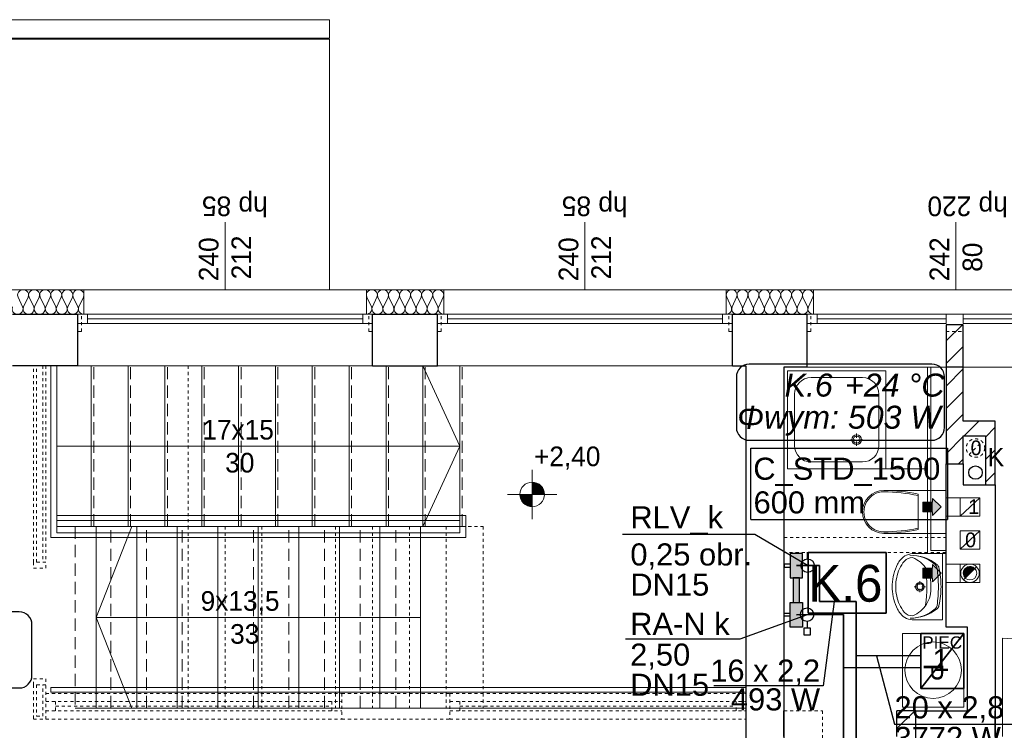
# Model space of a CAD drawing. Extents: x -220425 to -93252, y -20065 to 80294.
# Tile 60 of 103: x -175805 to -167788, y 39255 to 45045. Entities that reach past the tile are written whole.
import ezdxf
from ezdxf.lldxf.tags import DXFTag

# ---------------------------------------------------------------- set-up
doc = ezdxf.new("R2010")
doc.units = 0
doc.header["$MEASUREMENT"] = 0
doc.linetypes.add('Hidden Line', pattern=[50, 25, -25])
doc.linetypes.add('Krawędzie ukryte', pattern=[150, 100, -50])
for name, color, linetype, lineweight in [('#rzędne ks w płycie', 1, 'Continuous', 5), ('ARCH dach_Nr_Pióra__46', 5, 'Continuous', 13), ('Arch IS_Nr_Pióra__52', 34, 'Continuous', 25), ('Arch kominy_Nr_Pióra__1', 7, 'Continuous', 25), ('Arch kominy_Nr_Pióra__10', 134, 'Continuous', 18), ('Arch kominy_Nr_Pióra__21', 7, 'Continuous', 9), ('Arch opisy_Nr_Pióra__21', 7, 'Continuous', 9), ('Arch wyburzenia_Nr_Pióra__46', 5, 'Continuous', 13), ('arch wypelnienia_Nr_Pióra__21', 7, 'Continuous', 9), ('Arch wyposazenie_Nr_Pióra__26', 5, 'Continuous', 35), ('Arch ściany nośne_Nr_Pióra__21', 7, 'Continuous', 9), ('Arch ściany nośne_Nr_Pióra__27', 7, 'Continuous', 30), ('Drzwi ArchiCAD_Nr_Pióra__5', 7, 'Continuous', 13), ('INWENT OPISY_Nr_Pióra__52', 34, 'Continuous', 25), ('INWENT RZĘDNE_Nr_Pióra__21', 7, 'Continuous', 9), ('INWENT. DRZWI_Nr_Pióra__101', 8, 'Continuous', 13), ('INWENT. OKNA_Nr_Pióra__101', 8, 'Continuous', 13), ('INWENT.ŚCIANY_Nr_Pióra__1', 7, 'Continuous', 25), ('INWENT.ŚCIANY_Nr_Pióra__101', 8, 'Continuous', 13), ('IS_Powrót', 5, 'DASH', 35), ('IS_Zasilanie', 1, 'SOLID', 35), ('Istniejące kominy_Nr_Pióra__5', 7, 'Continuous', 13), ('Istniejące schody_Nr_Pióra__21', 7, 'Continuous', 9), ('Istniejące schody_Nr_Pióra__5', 7, 'Continuous', 13), ('Istniejące stropy_Nr_Pióra__5', 7, 'Continuous', 13), ('PODKŁAD', 252, 'Continuous', 35)]:
    doc.layers.add(name, color=color, linetype=linetype, lineweight=lineweight)
for name, color, linetype, lineweight, true_color in [('Arch balustrady_Nr_Pióra__3', 7, 'Continuous', 18, 0xff6600), ('Arch obudowy GK_Nr_Pióra__9', 7, 'Continuous', 13, 0x3dad99), ('Arch ocieplenie_Nr_Pióra__22', 7, 'Continuous', 9, 0x7f7f7f), ('Arch odwodniene_Nr_Pióra__25', 7, 'Continuous', 13, 0x40a5ff), ('Arch okna_Nr_Pióra__4', 7, 'Continuous', 9, 0x029e21), ('Arch schody_Nr_Pióra__25', 7, 'Continuous', 13, 0x40a5ff), ('arch wypelnienia_Nr_Pióra__89', 7, 'Continuous', 20, 0x71cebe), ('Arch wyposarzenie_Nr_Pióra__9', 7, 'Continuous', 13, 0x3dad99), ('Arch wyposazenie_Nr_Pióra__9', 7, 'Continuous', 13, 0x3dad99), ('Arch ściany zewnętrzne_Nr_Pióra__9', 7, 'Continuous', 13, 0x3dad99)]:
    doc.layers.add(name, color=color, linetype=linetype, lineweight=lineweight, true_color=true_color)
doc.layers.add('IS_Armatura_Therm', color=7, linetype='SOLID', true_color=0x000000)
doc.layers.add('IS_Grzejniki_Plan_rzut', color=7, linetype='SOLID', true_color=0x000000)
for name, color, linetype in [('IS_Opisy_działek_Therm', 252, 'SOLID'), ('IS_Text_Armatury_Therm', 7, 'Continuous'), ('IS_Text_Konstrukcji', 7, 'Continuous'), ('IS_Text_Odbiornikow_Therm', 7, 'Continuous')]:
    doc.layers.add(name, color=color, linetype=linetype)
doc.styles.add('GENERATED_STYLE_2', font='txt')
doc.styles.add('GENERATED_STYLE_4', font='txt')
doc.styles.add('GENERATED_STYLE_6', font='txt')
doc.styles.add('GENERATED_STYLE_8', font='arial.ttf')
doc.styles.add('ROMANS', font='romans.shx', dxfattribs={"width": 0.85, "height": 0.11})
doc.styles.get("Standard").update_dxf_attribs({"font": 'txt', "bigfont": 'BIGFONT.SHX'})
tags = doc.linetypes.add('DASH', pattern=[15, 10, -5]).pattern_tags.tags
tags[6:7] = [DXFTag(74, 4), DXFTag(75, 0), DXFTag(340, '0'), DXFTag(46, 0.0), DXFTag(50, 0.0), DXFTag(44, 0.0), DXFTag(45, 0.0)]
tags[4:5] = [DXFTag(74, 4), DXFTag(75, 0), DXFTag(340, '0'), DXFTag(46, 0.0), DXFTag(50, 0.0), DXFTag(44, 0.0), DXFTag(45, 0.0)]
tags = doc.linetypes.add('SOLID', pattern=[10, 10, 0]).pattern_tags.tags
tags[6:7] = [DXFTag(74, 4), DXFTag(75, 0), DXFTag(340, '0'), DXFTag(46, 0.0), DXFTag(50, 0.0), DXFTag(44, 0.0), DXFTag(45, 0.0)]
tags[4:5] = [DXFTag(74, 4), DXFTag(75, 0), DXFTag(340, '0'), DXFTag(46, 0.0), DXFTag(50, 0.0), DXFTag(44, 0.0), DXFTag(45, 0.0)]

# ---------------------------------------------------------------- blocks, each defined once
blk = doc.blocks.new('A$C68B8146D')
at = {"color": 252}
for p, q in [((27866.2, 10225.9), (27866.2, 10720)), ((27866.2, 10720), (28501.5, 10720)), ((28501.5, 10720), (28501.5, 10225.9)), ((28501.5, 10225.9), (27866.2, 10225.9))]:
    blk.add_line(p, q, dxfattribs=at)
at = {"layer": 'Arch balustrady_Nr_Pióra__3', "color": 252, "linetype": 'Continuous'}
for p, q in [((21700, 10840), (21700, 12240)), ((21750, 10880), (21750, 12240)), ((21750, 11020), (25080, 11020)), ((25080, 10840), (25080, 11020)), ((21750, 10980), (25030, 10980)), ((25030, 10880), (25030, 10980)), ((21700, 10840), (25080, 10840)), ((21750, 10880), (25030, 10880)), ((21700, 9580), (21700, 9620)), ((21700, 9620), (27360, 9620)), ((21700, 9580), (27360, 9580))]:
    blk.add_line(p, q, dxfattribs=at)
at = {"layer": 'ARCH dach_Nr_Pióra__46', "color": 252, "linetype": 'Continuous'}
for p, q in [((18340, 14900), (23970, 14900)), ((23970, 14900), (23970, 12860))]:
    blk.add_line(p, q, dxfattribs=at)
at = {"layer": 'Arch IS_Nr_Pióra__52', "color": 252, "linetype": 'Continuous'}
blk.add_circle((29230, 11370), 55, dxfattribs=at)
at = {"layer": 'Arch kominy_Nr_Pióra__1', "color": 252, "linetype": 'Continuous'}
for points in [[(28880, 11020), (28880, 11160), (28950, 11090)], [(28880, 11050), (28800, 11130), (28880, 11130)], [(28800, 11050), (28800, 11130), (28880, 11050)], [(28880, 10510), (28800, 10590), (28880, 10590)], [(28800, 10510), (28800, 10590), (28880, 10510)], [(28880, 10480), (28880, 10620), (28950, 10550)]]:
    blk.add_solid(points, dxfattribs=at)
at = {"layer": 'Arch kominy_Nr_Pióra__21', "color": 252, "linetype": 'Hidden Line'}
blk.add_line((29177, 11517), (29283, 11623), dxfattribs=at)
at = {"layer": 'Arch kominy_Nr_Pióra__21', "color": 252, "linetype": 'Continuous'}
for p, q in [((28880, 11160), (28950, 11090)), ((28880, 11130), (28880, 11160)), ((29105, 11165), (28990, 11165)), ((28990, 11165), (28990, 11015)), ((28800, 11130), (28880, 11130)), ((28800, 11130), (28800, 11050)), ((28950, 11090), (28880, 11020)), ((28800, 11050), (28880, 11050)), ((28880, 11050), (28880, 11020)), ((29105, 11015), (28990, 11015)), ((28800, 10590), (28880, 10590)), ((28800, 10590), (28800, 10510)), ((28880, 10620), (28950, 10550)), ((28880, 10590), (28880, 10620)), ((29105, 10625), (28990, 10625)), ((28990, 10625), (28990, 10475)), ((29238, 10603), (29132, 10497)), ((28800, 10510), (28880, 10510)), ((28950, 10550), (28880, 10480)), ((28880, 10510), (28880, 10480)), ((29105, 10475), (28990, 10475))]:
    blk.add_line(p, q, dxfattribs=at)
at = {"layer": 'Arch kominy_Nr_Pióra__21', "color": 252, "linetype": 'Hidden Line'}
blk.add_circle((29230, 11570), 75, dxfattribs=at)
at = {"layer": 'Arch kominy_Nr_Pióra__21', "color": 252, "linetype": 'Continuous'}
for radius in [75, 55]:
    blk.add_circle((29185, 10550), radius, dxfattribs=at)
at = {"layer": 'Arch obudowy GK_Nr_Pióra__9', "color": 252, "linetype": 'Continuous'}
for p, q in [((28840, 12230), (28840, 10710)), ((28865, 10735), (28865, 12230)), ((28840, 10710), (28990, 10710)), ((28990, 10735), (28865, 10735))]:
    blk.add_line(p, q, dxfattribs=at)
at = {"layer": 'Arch ocieplenie_Nr_Pióra__22', "color": 252, "linetype": 'Continuous'}
for p, q in [((21433.8, 12800.4), (21471.2, 12719.6)), ((21478.8, 12719.6), (21516.2, 12800.4)), ((21523.8, 12800.4), (21561.2, 12719.6)), ((21568.8, 12719.6), (21606.2, 12800.4)), ((21613.8, 12800.4), (21651.2, 12719.6)), ((21658.8, 12719.6), (21696.2, 12800.4)), ((21703.8, 12800.4), (21741.2, 12719.6)), ((21748.8, 12719.6), (21786.2, 12800.4)), ((21793.8, 12800.4), (21831.2, 12719.6)), ((21838.8, 12719.6), (21876.2, 12800.4)), ((21883.8, 12800.4), (21921.2, 12719.6)), ((21928.8, 12719.6), (21966.2, 12800.4)), ((24273.8, 12800.4), (24311.2, 12719.6)), ((24318.8, 12719.6), (24356.2, 12800.4)), ((24363.8, 12800.4), (24401.2, 12719.6)), ((24408.8, 12719.6), (24446.2, 12800.4)), ((24453.8, 12800.4), (24491.2, 12719.6)), ((24498.8, 12719.6), (24536.2, 12800.4)), ((24543.8, 12800.4), (24581.2, 12719.6)), ((24588.8, 12719.6), (24626.2, 12800.4)), ((24633.8, 12800.4), (24671.2, 12719.6)), ((24678.8, 12719.6), (24716.2, 12800.4)), ((24723.8, 12800.4), (24761.2, 12719.6)), ((24768.8, 12719.6), (24806.2, 12800.4)), ((24813.8, 12800.4), (24851.2, 12719.6)), ((24858.8, 12719.6), (24896.2, 12800.4)), ((27203.7, 12800.4), (27240.6, 12719.6)), ((27248.1, 12719.6), (27285, 12800.4)), ((27292.5, 12800.4), (27329.4, 12719.6)), ((27336.9, 12719.6), (27373.8, 12800.4)), ((27381.2, 12800.4), (27418.1, 12719.6)), ((27425.6, 12719.6), (27462.5, 12800.4)), ((27470, 12800.4), (27506.9, 12719.6)), ((27514.4, 12719.6), (27551.3, 12800.4)), ((27558.7, 12800.4), (27595.6, 12719.6)), ((27603.1, 12719.6), (27640, 12800.4)), ((27647.5, 12800.4), (27684.4, 12719.6)), ((27691.9, 12719.6), (27728.8, 12800.4)), ((27736.2, 12800.4), (27773.1, 12719.6)), ((27780.6, 12719.6), (27817.5, 12800.4)), ((27825, 12800.4), (27861.9, 12719.6)), ((27869.4, 12719.6), (27906.3, 12800.4))]:
    blk.add_line(p, q, dxfattribs=at)
for centre, major_axis, ratio, start_param, end_param in [((21475, 12817.5), (45, 0), 0.945236, 5.870392, 9.837571), ((21565, 12817.5), (45, 0), 0.945236, 5.870392, 9.837571), ((21655, 12817.5), (45, 0), 0.945236, 5.870392, 9.837571), ((21745, 12817.5), (45, 0), 0.945236, 5.870392, 9.837571), ((21835, 12817.5), (45, 0), 0.945236, 5.870392, 9.837571), ((21925, 12817.5), (45, 0), 0.945236, 5.870392, 9.837571), ((24315, 12817.5), (45, 0), 0.945236, 5.870392, 9.837571), ((24405, 12817.5), (45, 0), 0.945236, 5.870392, 9.837571), ((24495, 12817.5), (45, 0), 0.945236, 5.870392, 9.837571), ((24585, 12817.5), (45, 0), 0.945236, 5.870392, 9.837571), ((24675, 12817.5), (45, 0), 0.945236, 5.870392, 9.837571), ((24765, 12817.5), (45, 0), 0.945236, 5.870392, 9.837571), ((24855, 12817.5), (45, 0), 0.945236, 5.870392, 9.837571), ((27244.4, 12817.5), (44.4, 0), 0.958549, 5.870392, 9.837571), ((27333.1, 12817.5), (44.4, 0), 0.958549, 5.870392, 9.837571), ((27421.9, 12817.5), (44.4, 0), 0.958549, 5.870392, 9.837571), ((27510.6, 12817.5), (44.4, 0), 0.958549, 5.870392, 9.837571), ((27599.4, 12817.5), (44.4, 0), 0.958549, 5.870392, 9.837571), ((27688.1, 12817.5), (44.4, 0), 0.958549, 5.870392, 9.837571), ((27776.9, 12817.5), (44.4, 0), 0.958549, 5.870392, 9.837571), ((27865.6, 12817.5), (44.4, 0), 0.958549, 5.870392, 9.837571), ((21430, 12702.5), (45, 0), 0.945236, 2.7288, 6.695979), ((21520, 12702.5), (45, 0), 0.945236, 2.7288, 6.695979), ((21610, 12702.5), (45, 0), 0.945236, 2.7288, 6.695979), ((21700, 12702.5), (45, 0), 0.945236, 2.7288, 6.695979), ((21790, 12702.5), (45, 0), 0.945236, 2.7288, 6.695979), ((21880, 12702.5), (45, 0), 0.945236, 2.7288, 6.695979), ((21970, 12702.5), (45, 0), 0.945236, 2.7288, 4.712389), ((24270, 12702.5), (45, 0), 0.945236, 4.712389, 6.695979), ((24360, 12702.5), (45, 0), 0.945236, 2.7288, 6.695979), ((24450, 12702.5), (45, 0), 0.945236, 2.7288, 6.695979), ((24540, 12702.5), (45, 0), 0.945236, 2.7288, 6.695979), ((24630, 12702.5), (45, 0), 0.945236, 2.7288, 6.695979), ((24720, 12702.5), (45, 0), 0.945236, 2.7288, 6.695979), ((24810, 12702.5), (45, 0), 0.945236, 2.7288, 6.695979), ((24900, 12702.5), (45, 0), 0.945236, 2.7288, 4.712389), ((27200, 12702.5), (44.4, 0), 0.958549, 4.712389, 6.695979), ((27288.7, 12702.5), (44.4, 0), 0.958549, 2.7288, 6.695979), ((27377.5, 12702.5), (44.4, 0), 0.958549, 2.7288, 6.695979), ((27466.2, 12702.5), (44.4, 0), 0.958549, 2.7288, 6.695979), ((27555, 12702.5), (44.4, 0), 0.958549, 2.7288, 6.695979), ((27643.7, 12702.5), (44.4, 0), 0.958549, 2.7288, 6.695979), ((27732.5, 12702.5), (44.4, 0), 0.958549, 2.7288, 6.695979), ((27821.2, 12702.5), (44.4, 0), 0.958549, 2.7288, 6.695979), ((27910, 12702.5), (44.4, 0), 0.958549, 2.7288, 4.712389)]:
    blk.add_ellipse(centre, major_axis=major_axis, ratio=ratio, start_param=start_param, end_param=end_param, dxfattribs=at)
at = {"layer": 'Arch odwodniene_Nr_Pióra__25', "color": 252, "linetype": 'Continuous'}
for p, q in [((23970, 15060), (18340, 15060)), ((23970, 14910), (23970, 15060)), ((18340, 14910), (23970, 14910))]:
    blk.add_line(p, q, dxfattribs=at)
at = {"layer": 'Arch okna_Nr_Pióra__4', "color": 252, "linetype": 'Continuous'}
for p, q in [((23120, 12860), (23120, 13410)), ((26050, 12860), (26050, 13410)), ((29070, 12860), (29070, 13410)), ((21970, 12860), (24270, 12860)), ((24900, 12860), (27200, 12860)), ((27910, 12860), (30230, 12860)), ((21920, 12660), (24320, 12660)), ((22000, 12585), (22000, 12660)), ((22000, 12622.5), (24240, 12622.5)), ((24240, 12585), (24240, 12660)), ((24850, 12660), (27250, 12660)), ((24930, 12585), (24930, 12660)), ((24930, 12622.5), (27170, 12622.5)), ((27170, 12585), (27170, 12660)), ((27860, 12660), (30280, 12660)), ((27940, 12585), (27940, 12660)), ((27940, 12622.5), (28990, 12622.5)), ((28990, 12585), (28990, 12660)), ((29130, 12585), (29130, 12660)), ((29130, 12622.5), (30200, 12622.5)), ((21920, 12585), (24320, 12585)), ((24850, 12585), (27250, 12585)), ((27860, 12585), (28990, 12585)), ((29130, 12585), (30280, 12585)), ((21920, 12240), (24320, 12240)), ((24850, 12240), (27250, 12240)), ((27860, 12230), (28990, 12230)), ((29130, 12230), (30280, 12230))]:
    blk.add_line(p, q, dxfattribs=at)
at = {"layer": 'Arch opisy_Nr_Pióra__21', "color": 252, "linetype": 'Continuous'}
for p, q in [((27866.2, 10225.9), (27866.2, 10720)), ((27866.2, 10720), (28501.5, 10720)), ((28501.5, 10720), (28501.5, 10225.9)), ((28501.5, 10225.9), (27866.2, 10225.9))]:
    blk.add_line(p, q, dxfattribs=at)
at = {"layer": 'Arch schody_Nr_Pióra__25', "color": 252, "linetype": 'Continuous'}
for p, q in [((22030, 10930), (22030, 12240)), ((22330, 10930), (22330, 12240)), ((22630, 10930), (22630, 12240)), ((22930, 10930), (22930, 12240)), ((23230, 10930), (23230, 12240)), ((23530, 10930), (23530, 12240)), ((23830, 10930), (23830, 12240)), ((24130, 10930), (24130, 12240)), ((24430, 10930), (24430, 12240)), ((24730, 10930), (24730, 12240)), ((25030, 10930), (25030, 12240)), ((22070, 9450), (22070, 10930)), ((22400, 9450), (22400, 10930)), ((22730, 9450), (22730, 10930)), ((23060, 9450), (23060, 10930)), ((23390, 9450), (23390, 10930)), ((23720, 9450), (23720, 10930)), ((24050, 9450), (24050, 10930)), ((24380, 9450), (24380, 10930)), ((24710, 9450), (24710, 10930))]:
    blk.add_line(p, q, dxfattribs=at)
at = {"layer": 'Arch wyburzenia_Nr_Pióra__46', "color": 252, "linetype": 'Continuous'}
for p, q in [((21340, 12860), (21970, 12860)), ((21970, 12860), (21970, 12660)), ((24270, 12660), (24270, 12860)), ((24270, 12860), (24900, 12860)), ((24900, 12860), (24900, 12660)), ((27200, 12660), (27200, 12860)), ((27200, 12860), (27910, 12860)), ((27910, 12860), (27910, 12660))]:
    blk.add_line(p, q, dxfattribs=at)
at = {"layer": 'arch wypelnienia_Nr_Pióra__21', "color": 252, "linetype": 'Continuous'}
blk.add_line((29146.1, 10511.1), (29223.9, 10588.9), dxfattribs=at)
for start, end in [(45, 180), (180, 225)]:
    blk.add_arc((29185, 10550), 55, start, end, dxfattribs=at)
at = {"layer": 'arch wypelnienia_Nr_Pióra__89', "color": 252, "linetype": 'Continuous'}
for points in [[(29146.1, 10511.1), (29134.2, 10560.1), (29146.1, 10588.9)], [(29185, 10550), (29146.1, 10588.9), (29185, 10605)], [(29146.1, 10511.1), (29146.1, 10588.9), (29185, 10550)], [(29185, 10550), (29185, 10605), (29223.9, 10588.9)], [(29134.2, 10529), (29130, 10550), (29134.2, 10560.1)], [(29134.2, 10529), (29134.2, 10560.1), (29146.1, 10511.1)]]:
    blk.add_solid(points, dxfattribs=at)
at = {"layer": 'Arch wyposarzenie_Nr_Pióra__9', "color": 252, "linetype": 'Continuous'}
for p, q in [((27700, 12200), (28500, 12200)), ((27700, 12200), (27700, 11400)), ((28500, 12200), (28500, 11400)), ((27891.2, 12143.8), (28308.8, 12143.8)), ((27756.2, 12008.8), (27756.2, 11591.3)), ((28443.8, 12008.8), (28443.8, 11591.3)), ((28211, 11637.8), (28246.7, 11637.8)), ((28262.2, 11653.3), (28262.2, 11689)), ((28277.7, 11637.8), (28313.4, 11637.8)), ((28262.2, 11586.6), (28262.2, 11622.3)), ((27700, 11400), (28500, 11400)), ((27891.2, 11456.3), (28308.8, 11456.3)), ((28960, 10710.1), (28731.5, 10710.1)), ((28960, 10170.1), (28960, 10710.1)), ((28960, 10525.2), (28960, 10355)), ((28760, 10440), (28731.2, 10440)), ((28776.7, 10485.5), (28776.7, 10456.7)), ((28776.7, 10423.3), (28776.7, 10394.5)), ((28822.2, 10440), (28793.3, 10440)), ((28960, 10170.1), (28731.5, 10170.1))]:
    blk.add_line(p, q, dxfattribs=at)
for centre, radius in [((28262.2, 11637.8), 39.4), ((28262.2, 11637.8), 28.1), ((28776.7, 10440), 35), ((28776.7, 10440), 25), ((28885, 9760), 230)]:
    blk.add_circle(centre, radius, dxfattribs=at)
for centre, radius, start, end in [((27891.2, 12008.8), 135, 90, 180), ((28308.8, 12008.8), 135, 0, 90), ((27891.2, 11591.3), 135, 180, 270), ((28308.8, 11591.3), 135, 270, 0), ((28725.6, 10572.9), 137.4, 87.54482, 141.25458), ((28711.9, 10596.1), 80.9, 86.06939, 139.19839), ((28700.2, 10391.1), 305.1, 48.60196, 90.75418), ((28702, 10356.6), 339.6, 50.74225, 90.98472), ((28629, 10453), 240.7, 32.84422, 68.44807), ((28993.6, 10426.4), 444.2, 153.7403, 175.79476), ((28877.3, 10463.5), 293, 140.71494, 170.00224), ((28784.6, 10525.9), 212.8, 141.31519, 152.84286), ((27849.2, 10440.1), 984.9, 351.17345, 8.82043), ((28625.1, 10459.4), 240.6, 355.39402, 31.05606), ((28872.2, 10586.2), 45, 7.90792, 48.60197), ((27773.9, 10433.6), 1153.8, 0.32245, 7.90792), ((28888.4, 10584.7), 45, 12.77149, 50.74225), ((28273.1, 10445.2), 675.9, 359.56719, 12.77149), ((28896.6, 10440.1), 316.7, 166.43339, 193.56661), ((28820, 10440.1), 270, 175.98758, 184.01242), ((28625.1, 10420.8), 240.6, 328.94394, 4.60598), ((27773.9, 10445.3), 1153.8, 352.16955, 359.75502), ((28273.1, 10434.4), 675.9, 347.30598, 0.51028), ((28993.6, 10453.8), 444.2, 184.20524, 206.2597), ((28877.3, 10416.7), 293, 189.99776, 219.28506), ((28629, 10427.2), 240.7, 291.55193, 327.15578), ((28872.4, 10294.2), 45, 311.47551, 352.16955), ((28888.6, 10295.7), 45, 309.33522, 347.30598), ((28784.6, 10354.4), 212.8, 207.15714, 218.68481), ((28725.6, 10307.3), 137.4, 218.74542, 272.45518), ((28711.9, 10284.1), 80.9, 220.80161, 273.93061), ((28701.9, 10523.6), 339.6, 269.09275, 309.33522), ((28700.1, 10489.1), 305.1, 269.32329, 311.47551)]:
    blk.add_arc(centre, radius, start, end, dxfattribs=at)
at = {"layer": 'Arch wyposazenie_Nr_Pióra__26', "color": 252, "linetype": 'Continuous'}
for p, q in [((29135, 10060), (28785, 9610)), ((28785, 10060), (29135, 10060)), ((28785, 9610), (28785, 10060)), ((29135, 10060), (29135, 9610)), ((29135, 9610), (28785, 9610))]:
    blk.add_line(p, q, dxfattribs=at)
at = {"layer": 'Arch wyposazenie_Nr_Pióra__9', "color": 252, "linetype": 'Continuous'}
for p, q in [((28483.9, 11225), (28840, 11225)), ((28840, 11225), (28990, 11225)), ((28840, 10875), (28840, 11225)), ((28762.2, 11194.8), (28762.2, 10905.2)), ((28483.9, 10875), (28840, 10875)), ((28840, 10875), (28990, 10875)), ((29135, 10060), (28635, 10060)), ((28635, 10060), (28635, 9460)), ((29135, 9460), (29135, 10060)), ((28635, 9460), (29135, 9460))]:
    blk.add_line(p, q, dxfattribs=at)
for centre, major_axis, start_param, end_param in [((28483.9, 11050), (0, -175), 3.141593, 6.283185), ((28463.9, 9723.8), (0, -1501.3), 2.940225, 3.128195), ((28483.9, 11050), (0, -163.6), 3.141593, 6.298351), ((28463.9, 9723.8), (0, -1489.9), 2.938667, 3.128195), ((28463.9, 12376.2), (0, -1489.9), 0.013398, 0.202926), ((28463.9, 12376.2), (0, -1501.3), 0.013398, 0.201367)]:
    blk.add_ellipse(centre, major_axis=major_axis, ratio=0.99359, start_param=start_param, end_param=end_param, dxfattribs=at)
at = {"layer": 'Arch ściany nośne_Nr_Pióra__21', "color": 252, "linetype": 'Continuous'}
for p, q in [((28990, 12442.3), (29122.7, 12575)), ((28990, 12258.4), (29130, 12398.4)), ((28990, 12074.6), (29130, 12214.6)), ((28990, 11890.8), (29130, 12030.8)), ((28990, 11706.9), (29130, 11846.9)), ((29136.9, 11670), (29256.9, 11790)), ((29310, 11659.2), (29390, 11739.2)), ((28990, 11523.1), (29130, 11663.1)), ((29310, 11475.4), (29390, 11555.4)), ((29090.8, 11440), (29130, 11479.2)), ((29310, 11291.5), (29390, 11371.5)), ((28590, 9284.6), (28735.4, 9430))]:
    blk.add_line(p, q, dxfattribs=at)
at = {"layer": 'Arch ściany nośne_Nr_Pióra__27', "color": 252, "linetype": 'Continuous'}
for p, q in [((28990, 12575), (28990, 11440)), ((29130, 12575), (28990, 12575)), ((29130, 11790), (29130, 12575)), ((29390, 11790), (29130, 11790)), ((29390, 11270), (29390, 11790)), ((29130, 11440), (29130, 11670)), ((29130, 11670), (29310, 11670)), ((29310, 11670), (29310, 11270)), ((28990, 11440), (29130, 11440)), ((29310, 11270), (29390, 11270)), ((27670, 9220), (27670, 9430)), ((28745, 9430), (28590, 9430)), ((28590, 9220), (28590, 9430)), ((28745, 9140), (28745, 9430)), ((29390, 9220), (29390, 9430))]:
    blk.add_line(p, q, dxfattribs=at)
at = {"layer": 'Arch ściany zewnętrzne_Nr_Pióra__9', "color": 252, "linetype": 'Continuous'}
blk.add_line((27700, 11400), (28840, 11400), dxfattribs=at)
at = {"layer": 'Drzwi ArchiCAD_Nr_Pióra__5', "color": 252, "linetype": 'Continuous'}
blk.add_line((29450, 9220), (29450, 10020), dxfattribs=at)
blk.add_arc((29450, 9220), 800, 0, 90, dxfattribs=at)
at = {"layer": 'INWENT RZĘDNE_Nr_Pióra__21', "color": 252, "linetype": 'Continuous'}
for p, q in [((25619.9, 10991.7), (25619.9, 11391.7)), ((25419.9, 11191.7), (25819.9, 11191.7))]:
    blk.add_line(p, q, dxfattribs=at)
blk.add_circle((25619.9, 11191.7), 100, dxfattribs=at)
for points in [[(25619.9, 11191.7), (25619.9, 11291.7), (25658.2, 11191.7)], [(25658.2, 11191.7), (25619.9, 11291.7), (25658.2, 11284.1)], [(25658.2, 11191.7), (25658.2, 11284.1), (25690.6, 11191.7)], [(25690.6, 11191.7), (25658.2, 11284.1), (25690.6, 11262.5)], [(25690.6, 11191.7), (25690.6, 11262.5), (25712.3, 11191.7)], [(25712.3, 11191.7), (25690.6, 11262.5), (25712.3, 11230)], [(25712.3, 11191.7), (25712.3, 11230), (25719.9, 11191.7)], [(25527.5, 11153.5), (25519.9, 11191.7), (25527.5, 11191.7)], [(25527.5, 11153.5), (25527.5, 11191.7), (25549.2, 11121)], [(25549.2, 11121), (25527.5, 11191.7), (25549.2, 11191.7)], [(25549.2, 11121), (25549.2, 11191.7), (25581.6, 11099.4)], [(25581.6, 11099.4), (25549.2, 11191.7), (25581.6, 11191.7)], [(25581.6, 11099.4), (25581.6, 11191.7), (25619.9, 11091.7)], [(25619.9, 11091.7), (25581.6, 11191.7), (25619.9, 11191.7)]]:
    blk.add_solid(points, dxfattribs=at)
at = {"layer": 'INWENT. DRZWI_Nr_Pióra__101', "color": 252, "linetype": 'Hidden Line'}
for p, q in [((21560, 10640), (21560, 10590)), ((21560, 10590), (21660, 10590)), ((21660, 10590), (21660, 10640)), ((21560, 9690), (21660, 9690)), ((21560, 9640), (21560, 9690)), ((21660, 9690), (21660, 9640))]:
    blk.add_line(p, q, dxfattribs=at)
at = {"layer": 'INWENT. OKNA_Nr_Pióra__101', "color": 252, "linetype": 'Hidden Line'}
for p, q in [((21660, 9505), (24070, 9505)), ((21740, 9430), (21740, 9505)), ((21740, 9467.5), (23990, 9467.5)), ((23990, 9430), (23990, 9505)), ((24950, 9505), (27360, 9505)), ((25030, 9430), (25030, 9505)), ((25030, 9467.5), (27280, 9467.5)), ((27280, 9430), (27280, 9505)), ((21660, 9430), (24070, 9430)), ((24950, 9430), (27360, 9430))]:
    blk.add_line(p, q, dxfattribs=at)
at = {"layer": 'INWENT.ŚCIANY_Nr_Pióra__1', "color": 252, "linetype": 'Continuous'}
for p, q in [((21390, 12660), (21920, 12660)), ((21920, 12240), (21920, 12660)), ((24320, 12660), (24850, 12660)), ((24320, 12240), (24320, 12660)), ((24850, 12240), (24850, 12660)), ((27250, 12660), (27860, 12660)), ((27250, 12240), (27250, 12660)), ((27860, 12230), (27860, 12660)), ((21920, 12240), (21390, 12240)), ((24320, 12240), (24850, 12240)), ((27250, 12240), (27360, 12240)), ((27360, 12240), (27360, 9140)), ((27860, 12230), (27670, 12230)), ((27670, 12230), (27670, 9140)), ((29130, 12230), (28990, 12230)), ((28990, 11440), (29130, 11440)), ((28990, 10110), (28990, 11440)), ((29130, 11440), (29130, 11270)), ((29130, 11270), (29390, 11270)), ((29390, 11270), (29390, 9140)), ((29165, 10110), (28990, 10110)), ((29165, 9430), (29165, 10110)), ((28745, 9430), (29165, 9430)), ((28745, 9140), (28745, 9430))]:
    blk.add_line(p, q, dxfattribs=at)
at = {"layer": 'INWENT.ŚCIANY_Nr_Pióra__101', "color": 252, "linetype": 'Hidden Line'}
for p, q in [((21920, 12660), (21950, 12660)), ((21950, 12520), (21950, 12660)), ((24290, 12660), (24320, 12660)), ((24290, 12520), (24290, 12660)), ((24850, 12660), (24880, 12660)), ((24880, 12520), (24880, 12660)), ((27220, 12660), (27250, 12660)), ((27220, 12520), (27220, 12660)), ((27860, 12660), (27890, 12660)), ((27890, 12520), (27890, 12660)), ((21950, 12520), (21920, 12520)), ((24290, 12520), (24320, 12520)), ((24880, 12520), (24850, 12520)), ((27220, 12520), (27250, 12520)), ((27890, 12520), (27860, 12520)), ((28990, 12435), (28990, 12520)), ((28990, 12520), (29130, 12520)), ((29130, 12520), (29130, 12435)), ((21560, 10640), (21560, 12240)), ((21585, 10640), (21585, 12240)), ((21635, 12240), (21635, 10640)), ((21660, 12240), (21660, 10640)), ((22820, 12240), (22820, 10930)), ((22820, 10930), (22820, 9570)), ((23120, 10930), (23120, 9570)), ((23420, 10930), (23420, 9570)), ((23720, 10930), (23720, 9570)), ((24020, 10930), (24020, 9570)), ((24320, 10930), (24320, 9570)), ((24620, 10930), (24620, 9570)), ((24920, 10930), (24920, 9570)), ((25050, 10930), (25220, 10930)), ((25220, 10930), (25220, 9570)), ((27670, 10840), (28990, 10840)), ((28990, 10720), (27670, 10720)), ((21660, 10640), (21560, 10640)), ((21560, 9640), (21560, 9360)), ((21660, 9640), (21560, 9640)), ((21585, 9640), (21585, 9385)), ((21635, 9385), (21635, 9640)), ((21660, 9360), (21660, 9640)), ((21660, 9570), (24070, 9570)), ((22820, 9570), (22820, 9450)), ((23120, 9570), (23120, 9450)), ((23420, 9570), (23420, 9450)), ((23720, 9570), (23720, 9450)), ((24020, 9570), (24020, 9450)), ((24070, 9570), (24950, 9570)), ((24070, 9570), (24070, 9360)), ((24320, 9570), (24320, 9450)), ((24620, 9570), (24620, 9450)), ((24920, 9570), (24920, 9450)), ((24950, 9570), (27360, 9570)), ((24950, 9570), (24950, 9360)), ((25220, 9570), (25220, 9450)), ((21585, 9385), (21635, 9385)), ((27670, 9430), (27985, 9430)), ((27985, 9430), (27985, 9140)), ((21560, 9360), (21660, 9360)), ((21660, 9360), (24070, 9360)), ((24070, 9360), (24950, 9360)), ((24950, 9360), (27360, 9360))]:
    blk.add_line(p, q, dxfattribs=at)
at = {"layer": 'Istniejące kominy_Nr_Pióra__5', "color": 252, "linetype": 'Continuous'}
for p, q in [((29105, 11165), (28990, 11165)), ((29105, 11015), (29265, 11165)), ((29105, 11015), (29105, 11165)), ((29105, 11165), (29265, 11165)), ((29265, 11165), (29265, 11015)), ((29105, 11015), (28990, 11015)), ((29265, 11015), (29105, 11015)), ((29105, 10745), (29265, 10895)), ((29105, 10745), (29105, 10895)), ((29105, 10895), (29265, 10895)), ((29265, 10895), (29265, 10745)), ((29265, 10745), (29105, 10745)), ((29105, 10625), (28990, 10625)), ((29105, 10475), (29105, 10625)), ((29105, 10625), (29265, 10625)), ((29265, 10625), (29265, 10475)), ((29105, 10475), (28990, 10475)), ((29265, 10475), (29105, 10475))]:
    blk.add_line(p, q, dxfattribs=at)
at = {"layer": 'Istniejące schody_Nr_Pióra__5', "color": 252, "linetype": 'Krawędzie ukryte'}
for p, q in [((22050, 10930), (22050, 12240)), ((22350, 10930), (22350, 12240)), ((22650, 10930), (22650, 12240)), ((22950, 10930), (22950, 12240)), ((23250, 10930), (23250, 12240)), ((23550, 10930), (23550, 12240)), ((23850, 10930), (23850, 12240)), ((24150, 10930), (24150, 12240)), ((24450, 10930), (24450, 12240)), ((24750, 10930), (24750, 12240)), ((25050, 10930), (25050, 12240)), ((21900, 10930), (21900, 9450)), ((22190, 9450), (22190, 10930)), ((22480, 9450), (22480, 10930)), ((22770, 9450), (22770, 10930)), ((23060, 9450), (23060, 10930)), ((23350, 9450), (23350, 10930)), ((23640, 9450), (23640, 10930)), ((23930, 9450), (23930, 10930)), ((24220, 9450), (24220, 10930)), ((24510, 9450), (24510, 10930))]:
    blk.add_line(p, q, dxfattribs=at)
at = {"layer": 'Istniejące schody_Nr_Pióra__5', "color": 252, "linetype": 'Continuous'}
for p, q in [((25030, 11585), (24730, 12240)), ((21750, 11585), (25030, 11585)), ((25030, 11585), (24730, 10930)), ((21900, 10930), (24510, 10930)), ((22360, 10930), (22070, 10190)), ((22820, 10930), (25050, 10930)), ((22070, 10190), (22360, 9450)), ((24710, 10190), (22070, 10190))]:
    blk.add_line(p, q, dxfattribs=at)
at = {"layer": 'Istniejące stropy_Nr_Pióra__5', "color": 252, "linetype": 'Continuous'}
for p, q in [((21750, 12240), (21750, 10930)), ((21750, 10930), (21900, 10930)), ((27360, 9450), (21900, 9450))]:
    blk.add_line(p, q, dxfattribs=at)
at = {"layer": 'Arch kominy_Nr_Pióra__10', "color": 252, "linetype": 'Continuous', "style": 'GENERATED_STYLE_6'}
for s, p in [('0', (29190, 11511.8)), ('1', (29170.7, 11031.8)), ('0', (29145, 10761.8))]:
    blk.add_text(s, height=120, dxfattribs=at).set_placement(p)
at = {"layer": 'Arch okna_Nr_Pióra__4', "color": 252, "linetype": 'Continuous', "style": 'GENERATED_STYLE_6'}
for s, rotation, p in [('hp 85', 180, (23466.7, 13619.4)), ('hp 85', 180, (26396.7, 13619.4)), ('hp 220', 180, (29492.9, 13619.4)), ('240', 90, (23065.8, 12929.3)), ('212', 90, (23331.8, 12944.5)), ('240', 90, (25995.8, 12929.3)), ('212', 90, (26261.8, 12944.5)), ('242', 90, (29015.8, 12929.3)), ('80', 90, (29284.6, 13005.5))]:
    blk.add_text(s, height=160, rotation=rotation, dxfattribs=at).set_placement(p)
at = {"layer": 'Arch opisy_Nr_Pióra__21', "color": 252, "linetype": 'Continuous'}
for s, height, style, p in [('K.6', 300, 'GENERATED_STYLE_4', (27869.6, 10317.9)), ('PIEC', 100, 'GENERATED_STYLE_8', (28795.6, 9935.5))]:
    blk.add_text(s, height=height, dxfattribs=dict(at, style=style)).set_placement(p)
at = {"layer": 'Arch wyposazenie_Nr_Pióra__9', "color": 252, "linetype": 'Continuous', "style": 'GENERATED_STYLE_6'}
blk.add_text('P', height=160, rotation=270, dxfattribs=at).set_placement((28806.7, 9813.3))
at = {"layer": 'INWENT OPISY_Nr_Pióra__52', "color": 252, "linetype": 'Continuous', "style": 'GENERATED_STYLE_6'}
blk.add_text('K', height=150, dxfattribs=at).set_placement((29330, 11420.2))
at = {"layer": 'INWENT RZĘDNE_Nr_Pióra__21', "color": 252, "linetype": 'Continuous', "style": 'GENERATED_STYLE_2'}
blk.add_text('+2,40', height=160, dxfattribs=at).set_placement((25634.4, 11422.2))
at = {"layer": 'Istniejące schody_Nr_Pióra__21', "color": 252, "linetype": 'Continuous', "style": 'GENERATED_STYLE_6'}
for s, p in [('17x15', (22933.8, 11639.2)), ('30', (23120.5, 11370.5)), ('9x13,5', (22920.5, 10244.2)), ('33', (23160.5, 9975.5))]:
    blk.add_text(s, height=160, dxfattribs=at).set_placement(p)

msp = doc.modelspace()

# ---------------------------------------------------------------- hatches: boundary and pattern name
at = {"layer": 'IS_Grzejniki_Plan_rzut', "ltscale": 10}
for points in [[(-169531.3, 40696.5), (-169531.3, 40496.5), (-169431.3, 40496.5), (-169431.3, 40696.5)], [(-169506.3, 40496.5), (-169506.3, 40296.5), (-169456.3, 40296.5), (-169456.3, 40496.5)], [(-169531.3, 40096.5), (-169531.3, 40296.5), (-169431.3, 40296.5), (-169431.3, 40096.5)]]:
    msp.add_hatch(color=1, dxfattribs=at).paths.add_polyline_path(points)

# ---------------------------------------------------------------- linework, layer by layer
at = {"layer": 'IS_Armatura_Therm', "color": 5, "ltscale": 10, "true_color": 0x0000ff}
msp.add_line((-169389.9, 40651.5), (-169389.9, 40706.5), dxfattribs=at)
at = {"layer": 'IS_Armatura_Therm', "color": 1, "ltscale": 10, "true_color": 0xff0000}
for p, q in [((-169365.6, 40087.2), (-169420.6, 40086.9)), ((-169420.6, 40086.9), (-169420.3, 40031.9)), ((-169393.5, 40142.1), (-169393.1, 40087.1)), ((-169365.3, 40032.2), (-169365.6, 40087.2)), ((-169420.3, 40031.9), (-169365.3, 40032.2))]:
    msp.add_line(p, q, dxfattribs=at)
at = {"layer": 'IS_Armatura_Therm', "color": 5, "ltscale": 10, "true_color": 0x0000ff}
msp.add_ellipse((-169389.9, 40596.5), major_axis=(55, 0), ratio=1, dxfattribs=at)
at = {"layer": 'IS_Armatura_Therm', "color": 1, "ltscale": 10, "true_color": 0xff0000}
msp.add_ellipse((-169393.8, 40197.1), major_axis=(55, 0), ratio=1, dxfattribs=at)
at = {"layer": 'IS_Grzejniki_Plan_rzut', "color": 1, "ltscale": 10}
for p, q in [((-169531.3, 40696.5), (-169531.3, 40496.5)), ((-169431.3, 40696.5), (-169531.3, 40696.5)), ((-169531.3, 40696.5), (-169531.3, 40696.5)), ((-169431.3, 40496.5), (-169431.3, 40696.5)), ((-169531.3, 40609), (-169581.3, 40609)), ((-169581.3, 40609), (-169581.3, 40584)), ((-169581.3, 40584), (-169531.3, 40584)), ((-169531.3, 40496.5), (-169431.3, 40496.5)), ((-169506.3, 40496.5), (-169506.3, 40296.5)), ((-169456.3, 40496.5), (-169506.3, 40496.5)), ((-169506.3, 40496.5), (-169506.3, 40496.5)), ((-169456.3, 40296.5), (-169456.3, 40496.5)), ((-169531.3, 40096.5), (-169531.3, 40296.5)), ((-169531.3, 40296.5), (-169431.3, 40296.5)), ((-169506.3, 40296.5), (-169456.3, 40296.5)), ((-169431.3, 40296.5), (-169431.3, 40096.5)), ((-169581.3, 40184), (-169581.3, 40209)), ((-169581.3, 40209), (-169531.3, 40209)), ((-169531.3, 40184), (-169581.3, 40184)), ((-169431.3, 40096.5), (-169531.3, 40096.5)), ((-169531.3, 40096.5), (-169531.3, 40096.5))]:
    msp.add_line(p, q, dxfattribs=at)
at = {"layer": 'IS_Opisy_działek_Therm', "color": 18, "ltscale": 10, "true_color": 0x000000}
for p, q in [((-169820.6, 40849.4), (-170896.3, 40849.4)), ((-169389.9, 40596.5), (-169820.6, 40849.4)), ((-169174.2, 40305.9), (-169262.6, 39618.7)), ((-169393.8, 40197.1), (-169942, 39996.4)), ((-169942, 39996.4), (-170873.4, 39996.4)), ((-168828, 39862), (-168682.5, 39304.5)), ((-169262.6, 39618.7), (-170153.8, 39618.7)), ((-168682.5, 39304.5), (-167652.5, 39304.5))]:
    msp.add_line(p, q, dxfattribs=at)
msp.add_lwpolyline([(-168467.4, 39594.9), (-168467.4, 40044.9), (-168117.4, 40044.9), (-168117.4, 39594.9)], close=True, dxfattribs=at)
at = {"layer": 'IS_Powrót', "ltscale": 10}
for p, q in [((-169481.3, 40596.5), (-169291.7, 40596.5)), ((-169291.7, 40305.9), (-169291.7, 40596.5)), ((-168994.5, 40305.9), (-169291.7, 40305.9)), ((-168994.5, 38764.9), (-168994.5, 40305.9)), ((-168467.4, 39864.6), (-168994.5, 39860.8))]:
    msp.add_line(p, q, dxfattribs=at)
at = {"layer": 'IS_Text_Konstrukcji', "color": 18, "linetype": 'SOLID', "ltscale": 10, "true_color": 0x000000}
for points in [[(-169866.3, 41618.3), (-168377.9, 41618.3, 0.414214), (-168274.6, 41721.6), (-168274.6, 42135, 0.414214), (-168377.9, 42238.3), (-169866.3, 42238.3, 0.414214), (-169969.6, 42135), (-169969.6, 41721.6, 0.414214), (-169866.3, 41618.3)], [(-177411.7, 39600), (-175808.3, 39600, 0.414214), (-175705, 39703.3), (-175705, 40116.7, 0.414214), (-175808.3, 40220), (-177411.7, 40220, 0.414214), (-177515, 40116.7), (-177515, 39703.3, 0.414214), (-177411.7, 39600)]]:
    msp.add_lwpolyline(points, format="xyb", dxfattribs=at)
at = {"layer": 'IS_Text_Odbiornikow_Therm', "color": 18, "linetype": 'SOLID', "ltscale": 10, "true_color": 0x000000}
for p, q in [((-169852.1, 40973.5), (-169852.1, 41554.4)), ((-169852.1, 41554.4), (-168250.2, 41554.4)), ((-168250.2, 41554.4), (-168250.2, 40973.5)), ((-169852.1, 40973.5), (-168250.2, 40973.5))]:
    msp.add_line(p, q, dxfattribs=at)
at = {"layer": 'IS_Zasilanie', "ltscale": 10}
for p, q in [((-169481.3, 40196.5), (-169098.3, 40198.8)), ((-169098.3, 38637.8), (-169098.3, 40198.8)), ((-169098.3, 39766.2), (-168467.4, 39765.1))]:
    msp.add_line(p, q, dxfattribs=at)

# ---------------------------------------------------------------- block references
at = {"layer": 'PODKŁAD'}
msp.add_blockref('A$C68B8146D', (-197252.4, 29984.9), dxfattribs=at)

# ---------------------------------------------------------------- texts
at = {"layer": '#rzędne ks w płycie', "color": 7, "lineweight": 0, "insert": (-168295.8, 39918.5), "char_height": 180, "width": 378.026, "attachment_point": 2, "style": 'ROMANS'}
msp.add_mtext('\\pxi0,l0,r0.100142;{\\C7;\\fArial|b0|i0;\\W1;1}\\fArial|b0|i0;\\W1; ', dxfattribs=at)
at = {"layer": 'IS_Opisy_działek_Therm', "color": 18, "ltscale": 10, "true_color": 0x000000, "char_height": 180}
for s, insert, attachment_point in [('\\fArial|b0|i0;16 x 2,2', (-169287.9, 39618.3), 9), ('\\fArial|b0|i0;493 W', (-169287.9, 39597.1), 3), ('\\fArial|b0|i0;20 x 2,8', (-168682.5, 39318.7), 7), ('\\fArial|b0|i0;3772 W', (-168682.5, 39282.9), 1)]:
    msp.add_mtext(s, dxfattribs=dict(at, insert=insert, attachment_point=attachment_point))
at = {"layer": 'IS_Text_Armatury_Therm', "color": 18, "linetype": 'SOLID', "ltscale": 10, "true_color": 0x000000, "char_height": 180, "attachment_point": 7}
for s, insert in [('\\fArial|b0|i0;RLV_k', (-170833.1, 40848.5)), ('\\fArial|b0|i0;0,25 obr.', (-170833.1, 40564.5)), ('\\fArial|b0|i0;DN15  ', (-170833.1, 40349.7)), ('\\fArial|b0|i0;RA-N k', (-170834.6, 40032.5)), ('\\fArial|b0|i0;2,50', (-170834.6, 39748.5)), ('\\fArial|b0|i0;DN15  ', (-170834.6, 39533.8))]:
    msp.add_mtext(s, dxfattribs=dict(at, insert=insert))
at = {"layer": 'IS_Text_Konstrukcji', "color": 18, "linetype": 'SOLID', "ltscale": 10, "true_color": 0x000000, "char_height": 187.2}
for s, insert, attachment_point in [('\\fArial|b0|i1;K.6', (-169184.6, 41971.5), 9), ('\\fArial|b0|i1;+24 °C', (-169084.6, 41971.5), 7), ('\\fArial|b0|i1;Φwym: 503 W', (-169134.6, 41899.5), 2)]:
    msp.add_mtext(s, dxfattribs=dict(at, insert=insert, attachment_point=attachment_point))
at = {"layer": 'IS_Text_Odbiornikow_Therm', "color": 18, "linetype": 'SOLID', "ltscale": 10, "true_color": 0x000000, "char_height": 180, "attachment_point": 7}
for s, insert in [('\\fArial|b0|i0;C_STD_1500', (-169832.1, 41244.4)), ('\\fArial|b0|i0;600 mm', (-169829.9, 41019.5))]:
    msp.add_mtext(s, dxfattribs=dict(at, insert=insert))

doc.saveas('drawing.dxf')
